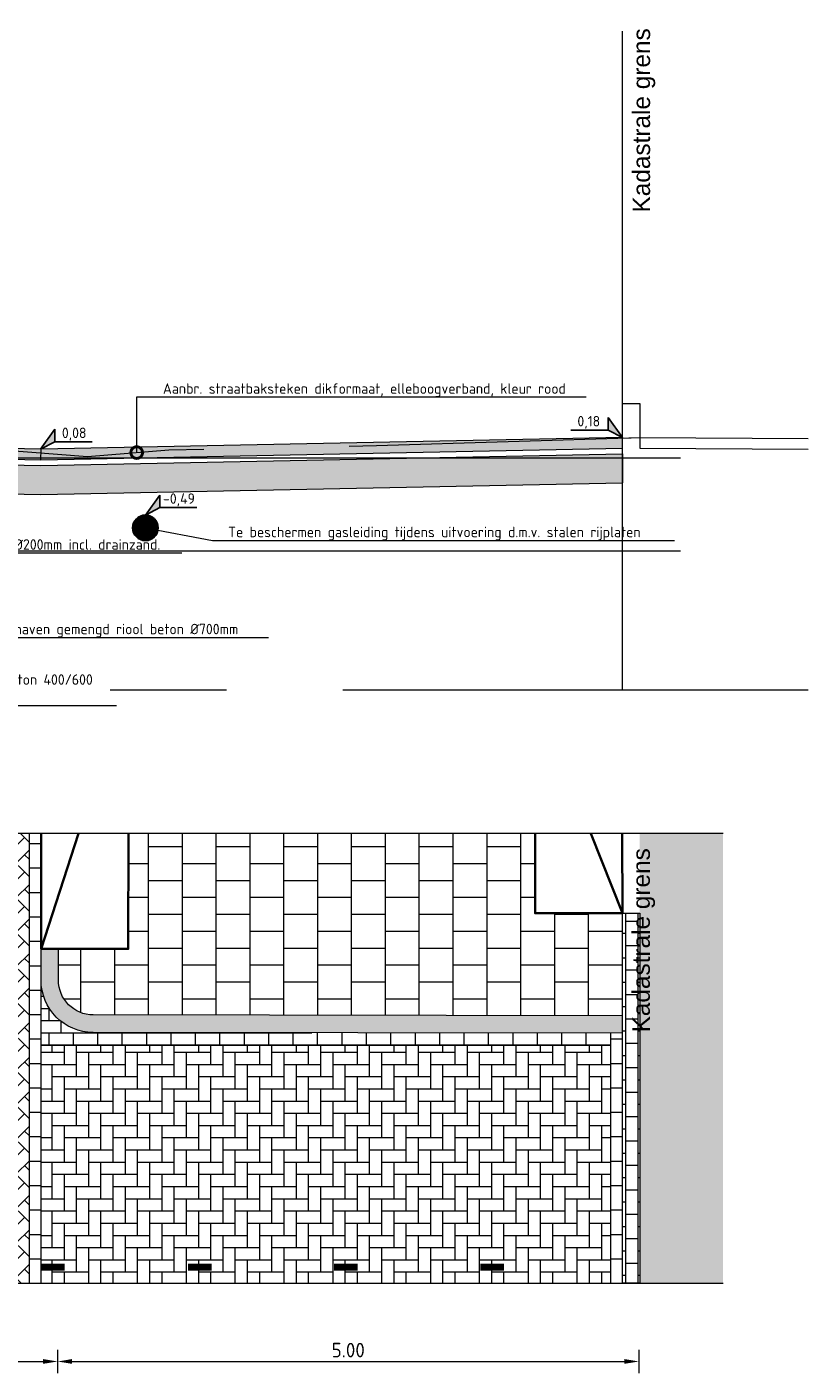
# Model space of a CAD drawing. Header units: metres. Extents: x 92403 to 95147, y 464428 to 465602.
# Tile 47 of 256: x 92441 to 92448, y 465038 to 465050. Entities that reach past the tile are written whole.
import ezdxf
from ezdxf import colors
from ezdxf.entities.mleader import LeaderData, LeaderLine
from ezdxf.enums import TextEntityAlignment as Align
from ezdxf.math import Vec2, Vec3

# ---------------------------------------------------------------- set-up
doc = ezdxf.new("R2010")
doc.units = ezdxf.units.M
for name, pattern in [('AL-NAP_LIJN', [15.25, 12, -1.5, 0.25, -1.5]), ('DASHED', [0.75, 0.5, -0.25]), ('XX-AFBREEK', [7, 4, -1, 1, -1]), ('XX-PROJECTGRENS', [18, 12, -3, 0, -3])]:
    doc.linetypes.add(name, pattern=pattern)
doc.layers.get('0').update_dxf_attribs({"linetype": 'CONTINUOUS'})
doc.layers.get('Defpoints').update_dxf_attribs({"linetype": 'CONTINUOUS'})
for name, color, linetype, lineweight in [('00_VULLING', 255, 'CONTINUOUS', 5), ('B-RO-VH-VERHARDING_STRAATBAKSTEEN-G', 252, 'CONTINUOUS', 5), ('B-WE-OG-HOOGTELIJN-G', 7, 'CONTINUOUS', 18), ('B-WE-VH-VERHARDING_FUNDERING-A-50', 252, 'CONTINUOUS', 18), ('N-WE-VH-KANTOPSLUITING_INRITBAND-G', 210, 'CONTINUOUS', 35), ('N-WE-VH-VERHARDING_FUNDERING-A-50', 252, 'CONTINUOUS', 18), ('N-WE-VW-MARKERING-G', 7, 'CONTINUOUS', 0), ('X-XX-AL-AFBREEKLIJN-G', 7, 'XX-AFBREEK', 18), ('X-XX-AL-DETAIL1-T18', 7, 'CONTINUOUS', 18), ('X-XX-AL-HOOGTELABEL-S', 7, 'CONTINUOUS', 25), ('X-XX-AL-M', 7, 'CONTINUOUS', 18), ('X-XX-AL-NAP-G', 7, 'AL-NAP_LIJN', 18), ('X-XX-AL-RMB - profiel', 7, 'CONTINUOUS', 9)]:
    doc.layers.add(name, color=color, linetype=linetype, lineweight=lineweight)
doc.layers.add('N-WE-VH-VERHARDING_STRAATBAKSTEEN-DIK-ELLEBOOG-A', color=7, linetype='CONTINUOUS', lineweight=25, true_color=0xe1bfb7)
doc.styles.add('Leiden', font='isocp.shx')
doc.styles.add('NLCS-ISO', font='NLCS-ISO.ttf')
doc.styles.add('NLCS-ISO-M50-T18', font='NLCS-ISO.ttf', dxfattribs={"height": 0.09})
doc.styles.add('NLCS-ISO-M50-T25', font='NLCS-ISO.ttf', dxfattribs={"height": 0.125})
doc.dimstyles.new('NLCS-M50-T25-PIJL_L2_H1', dxfattribs={"dimscale": 0.05, "dimtxt": 2.5, "dimasz": 2.5, "dimexe": 2, "dimexo": 2, "dimgap": 0.7, "dimtad": 1, "dimzin": 0, "dimdsep": 46, "dimtxsty": 'NLCS-ISO-M50-T25', "dimcen": 2.5, "dimdle": 2, "dimclrd": 256, "dimclre": 256, "dimclrt": 256, "dimadec": 1, "dimazin": 0, "dimtfac": 1, "dimtdec": 3, "dimtofl": 0, "dimtmove": 0, "dimatfit": 3, "dimfxl": 2, "dimfxlon": 1, "dimtfillclr": 256, "dimtolj": 1, "dimtzin": 0, "dimlwd": -1, "dimlwe": -1, "dimarcsym": 0})

# ---------------------------------------------------------------- blocks, each defined once
blk = doc.blocks.new('*D139')
at = {"layer": 'Defpoints', "color": 0, "transparency": 16777216}
for p in [(92435.891, 465039.818), (92441.391, 465039.818), (92441.391, 465038.362)]:
    blk.add_point(p, dxfattribs=at)
at = {"layer": 'X-XX-AL-M', "transparency": 16777216}
for p, q in [((92435.891, 465038.462), (92435.891, 465038.262)), ((92441.391, 465038.462), (92441.391, 465038.262)), ((92436.016, 465038.362), (92441.266, 465038.362))]:
    blk.add_line(p, q, dxfattribs=at)
for points in [[(92436.016, 465038.383), (92436.016, 465038.342), (92435.891, 465038.362)], [(92441.266, 465038.383), (92441.266, 465038.342), (92441.391, 465038.362)]]:
    blk.add_solid(points, dxfattribs=at)
at = {"layer": 'X-XX-AL-M', "transparency": 16777216, "insert": (92438.641, 465038.46), "char_height": 0.125, "attachment_point": 5, "style": 'NLCS-ISO-M50-T25'}
blk.add_mtext('\\A1;5.50', dxfattribs=at)
blk = doc.blocks.new('*D140')
at = {"layer": 'Defpoints', "color": 0, "transparency": 16777216}
for p in [(92441.391, 465039.818), (92446.389, 465039.818), (92446.389, 465038.362)]:
    blk.add_point(p, dxfattribs=at)
at = {"layer": 'X-XX-AL-M', "transparency": 16777216}
for p, q in [((92441.391, 465038.462), (92441.391, 465038.262)), ((92446.389, 465038.462), (92446.389, 465038.262)), ((92441.516, 465038.362), (92446.264, 465038.362))]:
    blk.add_line(p, q, dxfattribs=at)
for points in [[(92441.516, 465038.383), (92441.516, 465038.342), (92441.391, 465038.362)], [(92446.264, 465038.383), (92446.264, 465038.342), (92446.389, 465038.362)]]:
    blk.add_solid(points, dxfattribs=at)
at = {"layer": 'X-XX-AL-M', "transparency": 16777216, "insert": (92443.89, 465038.46), "char_height": 0.125, "attachment_point": 5, "style": 'NLCS-ISO-M50-T25'}
blk.add_mtext('\\A1;5.00', dxfattribs=at)
blk = doc.blocks.new('SAL-HOOGTELABEL_02-SO')
for p, q in [((2.46, 3.44), (0, 0)), ((2.46, 1.31), (2.46, 3.44)), ((0, 0), (2.46, 1.31)), ((8.84, 1.31), (2.46, 1.31))]:
    blk.add_line(p, q)
blk.add_solid([(2.46, 3.44), (0, 0), (2.46, 1.31)])
at = {"style": 'NLCS-ISO'}
blk.add_attdef('...', text='', height=1.8, dxfattribs=at).set_placement((5.77, 2.62), align=Align.MIDDLE)
blk = doc.blocks.new('_DotSmall')
at = {"const_width": 0.5}
blk.add_lwpolyline([(-0.0625, 0, 1), (0.0625, 0, 1)], format="xyb", close=True, dxfattribs=at)
blk = doc.blocks.new('GAS')
at = {"color": 0, "linetype": 'ByBlock'}
blk.add_circle((0, -0.5), 0.5, dxfattribs=at)
at = {"layer": '00_VULLING', "color": 0, "lineweight": 0, "ltscale": 20, "const_width": 0.5, "flags": 128}
blk.add_lwpolyline([(-0.25, -0.5, 1), (0.25, -0.5, 1)], format="xyb", close=True, dxfattribs=at)

msp = doc.modelspace()

# ---------------------------------------------------------------- hatches: boundary and pattern name
at = {"layer": 'B-RO-VH-VERHARDING_STRAATBAKSTEEN-G', "ltscale": 0.1, "true_color": 0x794e4e}
h = msp.add_hatch(dxfattribs=at)
h.set_pattern_fill('KF-HALFSTEENS', color=27)
h.set_pattern_definition([(0, (92441.14866, 465039.03512), (0.105, 0.105), [0.105, -0.105]), (90, (92441.14866, 465039.03512), (-0.105, 6e-18), [])])
h.paths.add_polyline_path([(92441.248658, 465042.900915), (92441.148658, 465042.900915), (92441.148658, 465039.035115), (92441.248658, 465039.035115)])
at = {"layer": 'B-RO-VH-VERHARDING_STRAATBAKSTEEN-G', "ltscale": 0.1, "true_color": 0x794e4e, "transparency": 33554687}
h = msp.add_hatch(dxfattribs=at)
h.set_pattern_fill('KF-HALFSTEENS', color=27)
h.set_pattern_definition([(0, (92432.41807, 465133.49859), (0.105, 0.105), [0.105, -0.105]), (90, (92432.41807, 465133.49859), (-0.105, 6e-18), [])])
h.paths.add_polyline_path([(92446.396184, 465042.216012), (92446.246868, 465042.216012), (92446.247552, 465039.035115), (92446.396868, 465039.035115)])
at = {"layer": 'B-RO-VH-VERHARDING_STRAATBAKSTEEN-G', "ltscale": 0.1, "true_color": 0x794e4e}
h = msp.add_hatch(dxfattribs=at)
h.set_pattern_fill('KF-HALFSTEENS', color=27, angle=90)
h.set_pattern_definition([(90, (92446.14687, 465041.08254), (-0.105, 0.105), [0.105, -0.105]), (180, (92446.14687, 465041.08254), (-1e-17, -0.105), [])])
edge = h.paths.add_edge_path()
edge.add_line((92441.248658, 465041.622381), (92441.248658, 465041.082542))
edge.add_line((92441.248658, 465041.082542), (92446.146868, 465041.082542))
edge.add_line((92446.146868, 465041.082542), (92446.146868, 465041.182542))
edge.add_line((92446.146868, 465041.182542), (92441.697593, 465041.191339))
edge.add_arc((92441.698259, 465041.641339), 0.45, 182.4144328, 269.9151597, ccw=False)
h = msp.add_hatch(dxfattribs=at)
h.set_pattern_fill('KF-HALFSTEENS', color=27)
h.set_pattern_definition([(0, (92446.14687, 465039.03512), (0.105, 0.105), [0.105, -0.105]), (90, (92446.14687, 465039.03512), (-0.105, 6e-18), [])])
h.paths.add_polyline_path([(92446.246868, 465041.184751), (92446.146868, 465041.184751), (92446.146868, 465039.035115), (92446.246868, 465039.035115)])
at = {"layer": 'B-WE-VH-VERHARDING_FUNDERING-A-50'}
h = msp.add_hatch(dxfattribs=at)
h.set_pattern_fill('AVH-FUNDERING_GRANULAAT', color=256, scale=0.03, pattern_type=2)
h.set_pattern_definition([(0, (0.285, 0.192), (0, 0.3), [0, -0.3]), (0, (0.288, 0.087), (0, 0.3), [0, -0.3]), (0, (0.297, 0.249), (0, 0.3), [0, -0.3]), (338.1986, (0.141, 0.156), (0.900000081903, -0.29999997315), [0.0323109, -1.5832386]), (216.8699, (0.171, 0.144), (0.899999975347, 0.600000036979), [0.015, -1.485]), (130.6013, (0.159, 0.135), (1.5000001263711, -1.7999997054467), [0.0276585, -2.7382047]), (206.5651, (0.06, 0.099), (-0.299999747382, -0.30000039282), [0.0067083, -0.6641121]), (326.3099, (0.054, 0.096), (0.599999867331, -0.300000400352), [0.0108168, -1.0708488]), (108.4349, (0.063, 0.09), (-0.299999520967, 0.600000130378), [0.0094869, -0.9391965]), (225, (0.252, 0.069), (-5e-17, -0.30000009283), [0.0127278, -0.4115361]), (0, (0.243, 0.06), (0.3, 0.3), [0.018, -0.282]), (135, (0.261, 0.06), (-0.30000009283, 3e-17), [0.0127278, -0.4115361]), (251.5651, (0.216, 0.261), (0.299999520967, 0.600000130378), [0.0094869, -0.9391965]), (0, (0.213, 0.252), (0.3, 0.3), [0.015, -0.285]), (143.1301, (0.228, 0.252), (-0.899999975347, 0.600000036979), [0.015, -1.485]), (213.6901, (0.057, 0.264), (0.599999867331, 0.300000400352), [0.0108168, -1.0708488]), (341.5651, (0.048, 0.258), (-0.600000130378, 0.299999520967), [0.0189738, -0.9297096]), (126.8699, (0.066, 0.252), (0.600000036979, -0.899999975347), [0.015, -1.485]), (0, (0.144, 0.252), (0, 0.3), [0, -0.3]), (0, (0.063, 0.174), (0, 0.3), [0, -0.3]), (0, (0.147, 0.063), (0, 0.3), [0, -0.3]), (0, (0.228, 0.156), (0, 0.3), [0, -0.3]), (0, (0.141, 0.207), (0, 0.3), [0, -0.3]), (0, (0.075, 0.216), (0, 0.3), [0, -0.3]), (0, (0.102, 0.198), (0, 0.3), [0, -0.3]), (0, (0.09, 0.126), (0, 0.3), [0, -0.3]), (0, (0.018, 0.138), (0, 0.3), [0, -0.3]), (0, (0.021, 0.207), (0, 0.3), [0, -0.3]), (0, (0.012, 0.273), (0, 0.3), [0, -0.3]), (0, (0.105, 0.285), (0, 0.3), [0, -0.3]), (0, (0.171, 0.297), (0, 0.3), [0, -0.3]), (0, (0.276, 0.285), (0, 0.3), [0, -0.3]), (0, (0.204, 0.192), (0, 0.3), [0, -0.3]), (0, (0.174, 0.246), (0, 0.3), [0, -0.3]), (0, (0.198, 0.102), (0, 0.3), [0, -0.3]), (0, (0.108, 0.087), (0, 0.3), [0, -0.3]), (0, (0.198, 0.021), (0, 0.3), [0, -0.3]), (0, (0.099, 0.039), (0, 0.3), [0, -0.3]), (0, (0.003, 0.03), (0, 0.3), [0, -0.3]), (0, (0.039, 0.015), (0, 0.3), [0, -0.3]), (0, (0.042, 0.057), (0, 0.3), [0, -0.3]), (0, (0.243, 0.009), (0, 0.3), [0, -0.3]), (0, (0.279, 0.132), (0, 0.3), [0, -0.3]), (0, (0.264, 0.222), (0, 0.3), [0, -0.3]), (0, (0.126, 0.006), (0, 0.3), [0, -0.3])])
h.paths.add_polyline_path([(92446.246868, 465045.915373), (92446.246868, 465046.129679), (92444.459605, 465046.129679), (92441.247984, 465046.065449), (92438.498658, 465046.120428), (92435.748658, 465046.065428), (92435.748658, 465046.035479), (92435.749164, 465045.990479), (92435.553658, 465045.990479), (92435.303658, 465045.990479), (92435.24869, 465045.990479), (92435.251209, 465045.805429), (92438.498659, 465045.870378), (92441.247984, 465045.815399)])
h.paths.add_polyline_path([(92444.459605, 465046.129679), (92446.246868, 465046.129679), (92446.246868, 465046.165423)])
at = {"layer": 'N-WE-VH-VERHARDING_STRAATBAKSTEEN-DIK-ELLEBOOG-A', "lineweight": 0, "ltscale": 1}
h = msp.add_hatch(color=256, dxfattribs=at)
h.dxf.hatch_style = 1
h.paths.add_polyline_path([(92441.959021, 465046.129679), (92441.24809, 465046.129679), (92441.247984, 465046.115459)])
h.paths.add_polyline_path([(92441.24809, 465046.129679), (92440.536884, 465046.129679), (92441.247984, 465046.115459)])
h.paths.add_polyline_path([(92446.246868, 465046.305443), (92441.248658, 465046.205479), (92441.24809, 465046.129679), (92441.959021, 465046.129679), (92446.246868, 465046.215433)])
h.paths.add_polyline_path([(92441.248658, 465046.205479), (92438.498658, 465046.260479), (92435.748658, 465046.205479), (92435.748658, 465046.129679), (92436.460683, 465046.129679), (92438.498658, 465046.170438), (92440.536884, 465046.129679), (92441.24809, 465046.129679)])
at = {"layer": 'X-XX-AL-RMB - profiel', "ltscale": 0.1, "true_color": 0x794e4e}
h = msp.add_hatch(dxfattribs=at)
h.set_pattern_fill('KF-KEPER', color=27, angle=135)
h.set_pattern_definition([(135, (-21.78507, -40.52757), (-0.14849242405, 1e-17), [0.315, -0.105]), (45, (-21.93356, -40.67606), (-0.14849242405, 3e-17), [0.315, -0.105])])
h.paths.add_polyline_path([(92441.148658, 465042.900915), (92435.848658, 465042.900915), (92435.848658, 465039.035115), (92441.148658, 465039.035115)])
at = {"layer": 'X-XX-AL-RMB - profiel', "true_color": 0x000000}
h = msp.add_hatch(dxfattribs=at)
h.set_pattern_fill('AVH-TEGEL_300X300_HALFST', color=18, scale=0.97, pattern_type=2)
h.set_pattern_definition([(0, (92446.24687, 465041.3346), (0.291, 0.1455), [0.291, -0.291]), (90, (92446.24687, 465041.3346), (-0.291, 2e-17), [])])
edge = h.paths.add_edge_path()
edge.add_line((92445.49641, 465042.900906), (92442.000124, 465042.900915))
edge.add_line((92442.000124, 465042.900915), (92441.998657, 465041.909985))
edge.add_line((92441.998657, 465041.909985), (92441.398658, 465041.911165))
edge.add_line((92441.398658, 465041.911165), (92441.398259, 465041.641783))
edge.add_arc((92441.698259, 465041.641339), 0.3, 179.9151597, 269.9151597)
edge.add_line((92441.697815, 465041.341339), (92445.542569, 465041.335646))
edge.add_line((92445.542569, 465041.335646), (92446.246868, 465041.334603))
edge.add_line((92446.246868, 465041.334603), (92446.246868, 465042.215975))
edge.add_line((92446.246868, 465042.215975), (92445.496868, 465042.215511))
edge.add_line((92445.496868, 465042.215511), (92445.49641, 465042.900906))
at = {"layer": 'X-XX-AL-RMB - profiel', "true_color": 0xcfc9ba, "transparency": 33554636}
h = msp.add_hatch(color=9, dxfattribs=at)
h.dxf.hatch_style = 1
h.paths.add_polyline_path([(92447.112818, 465039.035115), (92447.112818, 465042.900915), (92446.396868, 465042.900915), (92446.396868, 465039.035115)])
at = {"layer": 'X-XX-AL-RMB - profiel', "ltscale": 1}
h = msp.add_hatch(color=251, dxfattribs=at)
h.dxf.hatch_style = 1
h.paths.add_polyline_path([(92446.246868, 465041.334603), (92441.697815, 465041.341339, -0.414213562), (92441.398259, 465041.641783), (92441.398658, 465041.911165), (92441.248658, 465041.91146), (92441.248658, 465041.622381, 0.401494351), (92441.697593, 465041.191339), (92446.246868, 465041.184603)])
at = {"layer": 'X-XX-AL-RMB - profiel', "ltscale": 0.1, "true_color": 0x794e4e}
h = msp.add_hatch(dxfattribs=at)
h.set_pattern_fill('KF-KEPER', color=27, angle=90)
h.set_pattern_definition([(90, (-101.35114, -64.14344), (-0.105, 0.105), [0.315, -0.105]), (0, (-101.56114, -64.14344), (-0.105, 0.105), [0.315, -0.105])])
h.paths.add_polyline_path([(92446.146868, 465041.082542), (92441.248658, 465041.082542), (92441.248658, 465039.035115), (92446.148658, 465039.035115)])

# ---------------------------------------------------------------- linework, layer by layer
at = {"layer": 'B-WE-OG-HOOGTELIJN-G', "color": 1, "linetype": 'DASHED', "ltscale": 5, "flags": 128}
msp.add_lwpolyline([(92446.396868, 465046.303679), (92444.13407, 465046.234679), (92442.346382, 465046.197679), (92441.648268, 465046.139679), (92440.750946, 465046.209679), (92438.254964, 465046.277679), (92437.369228, 465046.299679), (92436.165698, 465046.242679), (92434.352996, 465046.185679), (92434.310806, 465046.279679), (92434.202894, 465046.290679), (92433.001266, 465046.332679), (92431.368658, 465046.332679)], dxfattribs=at)
at = {"layer": 'N-WE-VH-KANTOPSLUITING_INRITBAND-G', "flags": 128}
for points in [[(92442.000124, 465042.900915), (92441.998657, 465041.909985), (92441.248658, 465041.91146), (92441.250123, 465042.900915)], [(92441.569595, 465042.900915), (92441.248658, 465041.91146)], [(92445.49641, 465042.900906), (92445.496868, 465042.215511), (92446.246868, 465042.216012), (92446.246403, 465042.900906)], [(92446.246868, 465042.216012), (92445.976164, 465042.900906)]]:
    msp.add_lwpolyline(points, dxfattribs=at)
at = {"layer": 'N-WE-VH-VERHARDING_FUNDERING-A-50'}
msp.add_line((92446.246868, 465046.165423), (92446.246868, 465046.215433), dxfattribs=at)
at = {"layer": 'N-WE-VW-MARKERING-G', "linetype": 'Continuous', "const_width": 0.06, "flags": 128}
for points in [[(92441.452948, 465039.173343), (92441.248658, 465039.173343)], [(92442.716124, 465039.173343), (92442.511834, 465039.173343)], [(92443.970967, 465039.173343), (92443.766677, 465039.173343)], [(92445.229958, 465039.173343), (92445.025668, 465039.173343)]]:
    msp.add_lwpolyline(points, dxfattribs=at)
at = {"layer": 'X-XX-AL-AFBREEKLIJN-G', "color": 251, "flags": 128}
msp.add_lwpolyline([(92447.843722, 465044.132679), (92431.368658, 465044.132679)], dxfattribs=at)
at = {"layer": 'X-XX-AL-NAP-G', "color": 142, "flags": 128}
for points in [[(92446.746868, 465046.129679), (92430.266985, 465046.129679)], [(92446.746868, 465045.329679), (92430.266985, 465045.329679)]]:
    msp.add_lwpolyline(points, dxfattribs=at)
at = {"layer": 'X-XX-AL-RMB - profiel'}
msp.add_line((92446.246868, 465046.165423), (92446.246868, 465045.915373), dxfattribs=at)
at = {"layer": 'X-XX-AL-RMB - profiel', "color": 150, "linetype": 'XX-PROJECTGRENS', "true_color": 0x0078f0, "flags": 128}
for points in [[(92446.246868, 465044.132679), (92446.246868, 465049.800013)], [(92446.246868, 465039.035115), (92446.246868, 465042.900915)]]:
    msp.add_lwpolyline(points, dxfattribs=at)
at = {"layer": 'X-XX-AL-RMB - profiel', "flags": 128}
for points in [[(92446.246868, 465046.598679), (92446.396868, 465046.598679), (92446.396868, 465046.303679), (92446.246868, 465046.299105), (92446.246868, 465046.598679)], [(92447.843722, 465046.295861), (92446.396868, 465046.303679), (92446.396868, 465046.213677), (92447.843722, 465046.205859)], [(92435.748658, 465046.065428), (92438.498658, 465046.120428), (92441.247984, 465046.065449), (92446.246868, 465046.165423)], [(92441.247984, 465046.115459), (92441.248658, 465046.205479)], [(92435.24869, 465045.990479), (92435.251209, 465045.805429), (92438.498659, 465045.870378), (92441.247984, 465045.815399), (92446.246868, 465045.915373)], [(92446.246868, 465042.216012), (92446.396184, 465042.216012), (92446.396868, 465039.035115), (92446.246868, 465039.035115), (92446.246868, 465042.216012)]]:
    msp.add_lwpolyline(points, dxfattribs=at)
msp.add_lwpolyline([(92446.246868, 465046.305443), (92441.248658, 465046.205479), (92438.498658, 465046.260479), (92435.748658, 465046.205479), (92435.748658, 465046.115438), (92438.498658, 465046.170438), (92441.247984, 465046.115459), (92446.246868, 465046.215433)], close=True, dxfattribs=at)
at = {"layer": 'X-XX-AL-RMB - profiel'}
msp.add_lwpolyline([(92447.112818, 465042.900915), (92421.368658, 465042.900915), (92421.368658, 465039.035115), (92447.112818, 465039.035115)], dxfattribs=at)
at = {"layer": 'X-XX-AL-RMB - profiel', "color": 27, "true_color": 0x794e4e}
for points in [[(92441.148658, 465039.035115), (92441.148658, 465042.900915)], [(92441.148658, 465039.035115), (92441.148658, 465042.900915)], [(92441.248658, 465039.035115), (92441.248658, 465042.900915)], [(92441.248658, 465039.035115), (92441.248658, 465042.900915)], [(92446.146868, 465039.035115), (92446.146868, 465041.184751)], [(92446.146868, 465041.082542), (92441.248658, 465041.082542)]]:
    msp.add_lwpolyline(points, dxfattribs=at)
at = {"layer": 'X-XX-AL-RMB - profiel'}
for points in [[(92446.246868, 465041.184603), (92441.697593, 465041.191339, -0.414213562), (92441.248259, 465041.642005), (92441.250123, 465042.900915)], [(92446.246868, 465041.334603), (92441.697815, 465041.341339, -0.414213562), (92441.398259, 465041.641783), (92441.398658, 465041.911165)]]:
    msp.add_lwpolyline(points, format="xyb", dxfattribs=at)

# ---------------------------------------------------------------- block references
at = {"color": 30, "lineweight": -3, "ltscale": 20, "xscale": 0.22, "yscale": 0.22, "zscale": 0.22}
msp.add_blockref('GAS', (92442.146047, 465045.639679), dxfattribs=at)
at = {"layer": 'X-XX-AL-HOOGTELABEL-S'}
ref = msp.add_blockref('SAL-HOOGTELABEL_02-SO', (92446.246868, 465046.305443), dxfattribs=dict(at, xscale=-0.05000000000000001, yscale=0.05000000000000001, zscale=0.05000000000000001))
ref.add_attrib('...', '0,18', dxfattribs={"layer": '0', "height": 0.09, "style": 'NLCS-ISO'}).set_placement((92445.958231, 465046.436206), align=Align.MIDDLE)
at = {"layer": 'X-XX-AL-HOOGTELABEL-S', "xscale": 0.05000000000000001, "yscale": 0.05000000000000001, "zscale": 0.05000000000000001}
for p, values in [((92441.244991, 465046.205027), {'...': '0,08'}), ((92442.146047, 465045.639679), {'...': '-0,49'})]:
    msp.add_blockref('SAL-HOOGTELABEL_02-SO', p, dxfattribs=at).add_auto_attribs(values)

# ---------------------------------------------------------------- texts
at = {"layer": 'X-XX-AL-RMB - profiel', "linetype": 'Continuous', "ltscale": 1, "char_height": 0.15, "attachment_point": 3, "rotation": 90, "style": 'Leiden'}
for insert in [(92446.33499, 465052.24065), (92446.3332, 465045.190854)]:
    msp.add_mtext_dynamic_manual_height_columns('\\pxql;{\\fArial|b0|i0|c0|p34;\\C0;Kadastrale grens}', width=3.99958028, gutter_width=6.25, heights=[5.650079], dxfattribs=dict(at, insert=insert))

# ---------------------------------------------------------------- dimensions: what is measured, and where the dimension line sits
at = {"layer": 'X-XX-AL-M'}
for p1, p2, picture, middle in [((92435.890997, 465039.817601), (92441.390997, 465039.817601), '*D139', (92438.640997, 465038.459927)), ((92441.390997, 465039.817601), (92446.389207, 465039.817601), '*D140', (92443.890102, 465038.459927))]:
    dim = msp.add_aligned_dim(p1=p1, p2=p2, distance=-1.455174, dimstyle='NLCS-M50-T25-PIJL_L2_H1', dxfattribs=at)
    dim.commit()
    dim.dimension.update_dxf_attribs({"geometry": picture, "text_midpoint": middle})

# ---------------------------------------------------------------- leaders
at = {"layer": 'X-XX-AL-DETAIL1-T18'}
ml = msp.add_multileader_mtext('Standard', dxfattribs=at)
ml.set_content('\\pxi-3,l4,t4;{\\C256;Aanbr. straatbaksteken dikformaat, elleboogverband, kleur rood}', color=10, style='NLCS-ISO-M50-T18')
ml.set_leader_properties(color=256, lineweight=-1)
ml.set_arrow_properties(name='DOTSMALL')
ml.build(insert=Vec2(0, 0))
ml.multileader.update_dxf_attribs({"text_left_attachment_type": 5, "text_right_attachment_type": 5, "dogleg_length": 0.09, "arrow_head_size": 0.2})
ctx = ml.context
ctx.base_point, ctx.char_height, ctx.arrow_head_size, ctx.landing_gap_size, ctx.plane_origin = Vec3(92442.161008, 465046.655014), 0.09, 0.2, 0.045, Vec3(92442.071008, 465046.44183)
ctx.left_attachment, ctx.right_attachment = 5, 5
notes = []
notes.append((ctx, [(0, (1, 1, 0), (92442.071008, 465046.655014), (1, 0), 0.09, [(0, [(92442.071008, 465046.176834)], 0, [])])]))
ctx.mtext.insert, ctx.mtext.flow_direction = Vec3(92442.206008, 465046.772014), 5
ml = msp.add_multileader_mtext('Standard', dxfattribs=at)
ml.set_content('{\\C256;Te beschermen gasleiding tijdens uitvoering d.m.v. stalen rijplaten}', color=10, style='NLCS-ISO-M50-T18')
ml.set_leader_properties(color=256, lineweight=-1)
ml.set_arrow_properties(name='DOTSMALL')
ml.build(insert=Vec2(0, 0))
ml.multileader.update_dxf_attribs({"text_left_attachment_type": 5, "text_right_attachment_type": 5, "dogleg_length": 0.09, "arrow_head_size": 0.2})
ctx = ml.context
ctx.base_point, ctx.char_height, ctx.arrow_head_size, ctx.landing_gap_size, ctx.plane_origin = Vec3(92442.811847, 465045.422103), 0.09, 0.2, 0.045, Vec3(92442.146047, 465046.429523)
ctx.left_attachment, ctx.right_attachment = 5, 5
notes.append((ctx, [(1, (1, 1, 0), (92442.721847, 465045.422103), (1, 0), 0.09, [(0, [(92442.146047, 465045.529679)], 0, [])])]))
ctx.mtext.insert, ctx.mtext.flow_direction = Vec3(92442.856847, 465045.539103), 5
ml = msp.add_multileader_mtext('Standard', dxfattribs=at)
ml.set_content('{\\C256;Aan te brengen drainage PP %%C200mm incl. drainzand.}', color=10, style='NLCS-ISO-M50-T18')
ml.set_leader_properties(color=256, lineweight=-1)
ml.set_arrow_properties(name='DOTSMALL')
ml.build(insert=Vec2(0, 0))
ml.multileader.update_dxf_attribs({"text_left_attachment_type": 5, "text_right_attachment_type": 5, "dogleg_length": 0.09, "arrow_head_size": 0.2})
ctx = ml.context
ctx.base_point, ctx.char_height, ctx.arrow_head_size, ctx.landing_gap_size, ctx.plane_origin = Vec3(92439.37689, 465045.314428), 0.09, 0.2, 0.045, Vec3(92432.963797, 465046.123734)
ctx.left_attachment, ctx.right_attachment = 5, 5
notes.append((ctx, [(1, (1, 1, 0), (92439.28689, 465045.314428), (1, 0), 0.09, [(0, [(92438.954392, 465044.929679)], 0, [])])]))
ctx.mtext.insert, ctx.mtext.width, ctx.mtext.flow_direction = Vec3(92439.42189, 465045.431428), 3.00834132, 5
ml = msp.add_multileader_mtext('Standard', dxfattribs=at)
ml.set_content('{\\C256;Te verwijderen volgeschuimd riool beton 400/600\\Pexacte diepte onbekend}', color=10, style='NLCS-ISO-M50-T18')
ml.set_leader_properties(color=256, lineweight=-1)
ml.set_arrow_properties(name='DOTSMALL')
ml.build(insert=Vec2(0, 0))
ml.multileader.update_dxf_attribs({"text_left_attachment_type": 5, "text_right_attachment_type": 5, "dogleg_length": 0.09, "arrow_head_size": 0.2})
ctx = ml.context
ctx.base_point, ctx.char_height, ctx.arrow_head_size, ctx.landing_gap_size, ctx.plane_origin = Vec3(92439.001217, 465044.003425), 0.09, 0.2, 0.045, Vec3(92438.281847, 465045.861031)
ctx.left_attachment, ctx.right_attachment = 5, 5
notes.append((ctx, [(1, (1, 1, 0), (92438.911217, 465044.003425), (1, 0), 0.09, [(0, [(92438.281847, 465044.961187)], 0, [])])]))
ctx.mtext.insert, ctx.mtext.width, ctx.mtext.flow_direction = Vec3(92439.046217, 465044.270425), 3.00834132, 5
ml = msp.add_multileader_mtext('Standard', dxfattribs=at)
ml.set_content('{\\C256;Te handhaven gemengd riool beton %%C700mm}', color=10, style='NLCS-ISO-M50-T18')
ml.set_leader_properties(color=256, lineweight=-1)
ml.set_arrow_properties(name='DOTSMALL')
ml.build(insert=Vec2(0, 0))
ml.multileader.update_dxf_attribs({"text_left_attachment_type": 5, "text_right_attachment_type": 5, "dogleg_length": 0.09, "arrow_head_size": 0.2})
ctx = ml.context
ctx.base_point, ctx.char_height, ctx.arrow_head_size, ctx.landing_gap_size, ctx.plane_origin = Vec3(92440.541128, 465044.587707), 0.09, 0.2, 0.045, Vec3(92433.795453, 465045.933734)
ctx.left_attachment, ctx.right_attachment = 5, 5
notes.append((ctx, [(1, (1, 1, 0), (92440.451128, 465044.587707), (1, 0), 0.09, [(0, [(92439.786047, 465044.739679)], 0, [])])]))
ctx.mtext.insert, ctx.mtext.width, ctx.mtext.flow_direction = Vec3(92440.586128, 465044.704707), 3.00834132, 5
for ctx, leaders in notes:
    for number, flags, end, landing, length, lines in leaders:
        leader = LeaderData()
        leader.index, (leader.has_last_leader_line, leader.has_dogleg_vector, leader.attachment_direction) = number, flags
        leader.last_leader_point, leader.dogleg_vector, leader.dogleg_length = Vec3(end), Vec3(landing), length
        for number, points, colour, breaks in lines:
            line = LeaderLine()
            line.index, line.vertices, line.color, line.breaks = number, Vec3.list(points), colors.encode_raw_color(colour), breaks
            leader.lines.append(line)
        ctx.leaders.append(leader)

doc.saveas('drawing.dxf')
